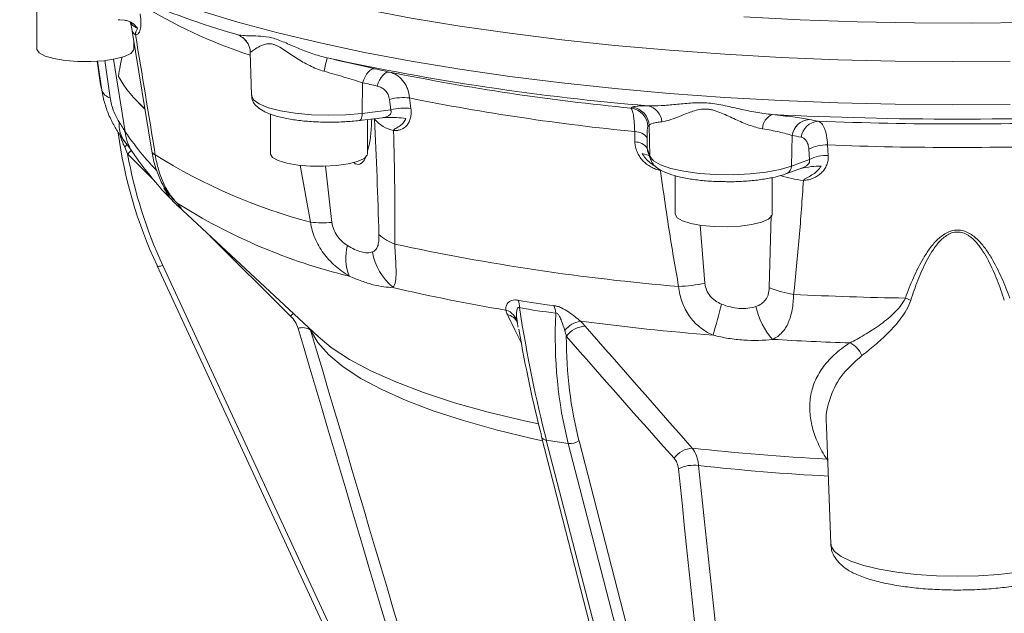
# Model space of a CAD drawing. Header units: millimetres. Extents: x 145 to 345, y -96 to 519.
# Tile 2 of 12: x 148 to 250, y 8 to 69. Entities that reach past the tile are written whole.
import ezdxf

# ---------------------------------------------------------------- set-up
doc = ezdxf.new("R2010")
doc.units = ezdxf.units.MM

msp = doc.modelspace()

# ---------------------------------------------------------------- linework, layer by layer
at = {"color": 7, "linetype": 'Continuous', "lineweight": 15}
for p, q in [((149.96, 70.53), (149.96, 66.47)), ((158.36, 69.47), (158.5, 69.46)), ((158.5, 69.49), (159.01, 69.43)), ((159.79, 68.32), (161.8, 55.95)), ((159.96, 66.47), (159.96, 67.26)), ((171.95, 66.13), (172.07, 61.71)), ((156.19, 65.22), (156.54, 62.77)), ((183.52, 63), (183.49, 59.84)), ((156.54, 62.77), (156.65, 62.23)), ((156.84, 61.33), (156.65, 62.23)), ((160.45, 60.93), (161.1, 60.29)), ((186.42, 60.2), (186.29, 61.28)), ((188.36, 61.43), (188.5, 60.35)), ((183.49, 59.84), (186.42, 60.2)), ((174.03, 59.78), (174.03, 55.68)), ((183.18, 59.11), (185.57, 59.4)), ((184.03, 55.68), (184.03, 59.21)), ((185.57, 59.4), (185.56, 59.4)), ((211.57, 56.9), (211.55, 57.96)), ((213.03, 58.59), (213.12, 55.42)), ((212.82, 57.31), (212.84, 56.25)), ((227.76, 57.57), (227.69, 54.4)), ((212.84, 56.25), (213.12, 55.42)), ((212.88, 55.99), (213.17, 55.14)), ((229.55, 55.09), (229.48, 56.16)), ((231.41, 56.59), (231.47, 55.52)), ((212.32, 55.7), (213.04, 55.52)), ((227.69, 54.4), (229.55, 55.09)), ((227.21, 53.64), (228.82, 54.23)), ((215.72, 53.42), (215.72, 49.45)), ((225.72, 49.45), (225.72, 53.23)), ((164.48, 50.31), (178.95, 36.85)), ((162.34, 44.17), (162.35, 44.14)), ((162.35, 44.14), (200.91, -39.05)), ((162.94, 44.18), (196.35, -27.88)), ((178.87, 36.93), (178.95, 36.85)), ((231.29, 27.57), (231.73, 15.52)), ((201.93, 26.54), (219.57, -41.66)), ((204.69, 25.86), (202.44, 26.19)), ((202.44, 26.19), (221.76, -48.49)), ((224.01, -48.83), (204.69, 25.86)), ((205.81, 26.13), (222.51, -38.45))]:
    msp.add_line(p, q, dxfattribs=at)
at = {"color": 8, "linetype": 'Continuous', "lineweight": 15}
for p, q in [((171.96, 66.14), (171.98, 66.13)), ((156.65, 62.23), (156.22, 65.24)), ((156.97, 65.29), (157.52, 61.43)), ((159.07, 57.93), (157.88, 65.42)), ((162.1, 52.9), (159.32, 55.67)), ((178.16, 48.63), (177.09, 54.51)), ((179.69, 54.4), (180.35, 48.61)), ((225.41, 41.88), (225.59, 49.36)), ((218.29, 48.33), (218.78, 42.34)), ((176.1, 38.95), (167.75, 47.27)), ((231.41, 24.25), (231.32, 24.25)), ((231.42, 24.01), (231.32, 24.25))]:
    msp.add_line(p, q, dxfattribs=at)
at = {"color": 7, "linetype": 'Continuous', "lineweight": 15, "flags": 128}
for points in [[(148.2, 84.35), (149.91, 82.89), (151.94, 81.44), (154.3, 80.04), (156.98, 78.67), (159.97, 77.35), (163.26, 76.07), (166.83, 74.85), (170.68, 73.68), (174.79, 72.57), (179.14, 71.53), (183.72, 70.56), (188.52, 69.66), (193.52, 68.83), (198.69, 68.09), (204.03, 67.42), (209.51, 66.84), (215.12, 66.34), (220.83, 65.93), (226.62, 65.6), (232.48, 65.37), (238.38, 65.22), (244.3, 65.17), (250.23, 65.21)], [(156.86, 65.27), (155.54, 65.19), (154.18, 65.19), (152.88, 65.3), (151.73, 65.48), (150.82, 65.75), (150.22, 66.06), (149.97, 66.41), (149.96, 66.47)], [(159.96, 66.47), (159.94, 66.36), (159.64, 66.01), (158.99, 65.7), (158.04, 65.45), (156.86, 65.27)], [(183.52, 63), (183.64, 63.32), (183.77, 63.61), (183.93, 63.87), (184.1, 64.09), (184.28, 64.26), (184.46, 64.38), (184.63, 64.43), (184.8, 64.43)], [(185.01, 62.66), (185.13, 62.98), (185.26, 63.27), (185.42, 63.53), (185.59, 63.75), (185.76, 63.92), (185.94, 64.04), (186.12, 64.09), (186.29, 64.09)], [(182.99, 54.89), (182.02, 54.64), (180.82, 54.47), (179.5, 54.39), (178.14, 54.41), (176.84, 54.52), (175.71, 54.71), (174.83, 54.98), (174.25, 55.3), (174.04, 55.65), (174.03, 55.68)], [(184.03, 55.68), (184, 55.54), (183.67, 55.19), (182.99, 54.89)], [(213.12, 55.42), (213.47, 54.96), (214.19, 54.54), (215.26, 54.17), (216.61, 53.88), (218.19, 53.66), (219.91, 53.54), (221.69, 53.52), (223.43, 53.61), (225.07, 53.79), (226.51, 54.06), (227.69, 54.4)], [(213.12, 55.42), (213.14, 55.23), (213.17, 55.14)], [(225.72, 49.45), (225.68, 49.28), (225.31, 48.94), (224.61, 48.64), (223.61, 48.39), (222.41, 48.23), (221.07, 48.16), (219.72, 48.18), (218.43, 48.3), (217.32, 48.5), (216.46, 48.78), (215.91, 49.1), (215.72, 49.45), (215.72, 49.45)], [(201.93, 26.71), (201.92, 26.62), (201.93, 26.54)]]:
    msp.add_lwpolyline(points, dxfattribs=at)
at = {"color": 8, "linetype": 'Continuous', "lineweight": 15, "flags": 128}
for points in [[(148.2, 79.91), (149.91, 78.44), (151.94, 77), (154.3, 75.6), (156.98, 74.23), (159.97, 72.9), (163.26, 71.63), (166.83, 70.4), (170.68, 69.24), (174.79, 68.13), (179.14, 67.09), (183.72, 66.12), (188.52, 65.22), (193.52, 64.39), (198.69, 63.64), (204.03, 62.98), (209.51, 62.39), (215.12, 61.89), (220.83, 61.48), (226.62, 61.16), (232.48, 60.93), (238.38, 60.78), (244.3, 60.73), (250.23, 60.77)], [(222.78, 69.78), (228.59, 69.48), (234.45, 69.28), (240.36, 69.17), (246.27, 69.14), (252.19, 69.21)], [(172.07, 61.71), (172.07, 61.71), (172.28, 61.25), (172.88, 60.82), (173.83, 60.43), (175.08, 60.1), (176.59, 59.86), (178.26, 59.7), (180.03, 59.65), (181.8, 59.7), (183.49, 59.84)], [(183.49, 59.84), (183.48, 59.66), (183.45, 59.5), (183.41, 59.36), (183.36, 59.25), (183.3, 59.17), (183.22, 59.12), (183.18, 59.11)], [(159.25, 56.63), (159.15, 56.5), (159.02, 56.36)], [(163.85, 51.18), (164.03, 50.99), (164.42, 50.61)], [(162.35, 44.14), (162.35, 44.13), (162.39, 44.11), (162.44, 44.09), (162.51, 44.09), (162.6, 44.1), (162.7, 44.12), (162.82, 44.15), (162.94, 44.18)], [(176.4, 39.23), (176.28, 39.12), (176.1, 38.95)], [(178.16, 37.52), (178.92, 36.24), (180.04, 34.99), (181.51, 33.75), (183.34, 32.55), (185.5, 31.39), (187.99, 30.27), (190.8, 29.21), (193.91, 28.2), (197.29, 27.25), (200.94, 26.37), (202.04, 26.13)], [(178.95, 36.85), (180.29, 35.74), (182.16, 34.51), (184.37, 33.32), (186.93, 32.18), (189.8, 31.09), (192.99, 30.05), (196.46, 29.08), (200.2, 28.18), (201.64, 27.87)], [(231.73, 15.52), (231.76, 15.3), (232.11, 14.74), (232.8, 14.21), (233.82, 13.72), (235.14, 13.27), (236.73, 12.89), (238.55, 12.58), (240.53, 12.35), (242.63, 12.22), (244.79, 12.17), (246.96, 12.22), (249.06, 12.35), (251.04, 12.58), (252.86, 12.89), (254.45, 13.27), (255.77, 13.72), (256.79, 14.21), (257.48, 14.74), (257.83, 15.3), (257.86, 15.52)]]:
    msp.add_lwpolyline(points, dxfattribs=at)
at = {"color": 7, "linetype": 'Continuous', "lineweight": 15}
for centre, radius, start, end in [((195.98, 156.02), 91.65, 246.9773, 253.8505), ((24.42, 100.3), 159.28, 346.8922, 347.402), ((233.68, 312.71), 252.94, 257.714, 265.2884), ((234.16, 299.37), 240.09, 258.4992, 264.5032), ((168.94, 69.52), 12.08, 209.0836, 229.3219), ((157.88, 62.7), 1.32, 200.5718, 254.1123), ((187.7, 56.18), 5.29, 82.7951, 105.4924), ((234.43, 290.4), 233.56, 258.6239, 264.3785), ((187.84, 55.1), 5.29, 82.8071, 105.4923), ((210.9, 58.39), 2.01, 2.9913, 82.5967), ((211.03, 58.48), 2.01, 2.998, 82.732), ((212.5, 58.82), 1.85, 4.9866, 77.4092), ((187.52, 61.63), 3.65, 220.5531, 257.0806), ((226.38, 58.19), 1.68, 113.4057, 177.6005), ((244.79, 436.62), 377.37, 267.1019, 272.8981), ((229.65, 57.3), 1.91, 94.4341, 172.0042), ((230.59, 57.13), 1.91, 94.581, 172.0301), ((244.79, 416.73), 357.98, 267.7011, 272.2989), ((211.61, 56.5), 1.46, 33.6295, 91.9938), ((211.62, 55.44), 1.46, 33.6169, 91.9789), ((231.28, 52.61), 3.98, 88.144, 116.887), ((244.79, 404.54), 348.21, 267.7964, 272.2036), ((193.25, 105.36), 58.7, 238.029, 255.1082), ((231.35, 51.54), 3.98, 88.1553, 116.8904), ((167.66, 54.3), 5.08, 205.1181, 227.0395), ((195.91, 100.19), 58.74, 237.5769, 256.4459), ((179.36, 60.22), 11.65, 264.105, 274.8855), ((188.24, 50.6), 4.44, 226.9296, 251.5797), ((186.79, 44.96), 5, 165.112, 201.8867), ((234.84, 267.66), 226.42, 257.7582, 265.2442), ((190.67, 46.69), 6.24, 190.3111, 229.7337), ((226.37, 208.93), 171.67, 256.6188, 260.5795), ((215.47, 58.74), 16.73, 272.0663, 281.4216), ((229.82, 53.12), 12.07, 248.5939, 260.9405), ((197.16, 39.85), 2.51, 359.9501, 17.4447), ((244.64, 374.01), 333.23, 267.1233, 269.1019), ((237.8, 35.99), 5.09, 64.6114, 71.4442), ((197.79, 37.95), 1.71, 9.3163, 73.6887), ((200.84, 39.06), 2.58, 4.9309, 22.4907), ((117.64, 66.99), 106.29, 343.6135, 345.4018), ((231.52, 41.65), 7.69, 192.7917, 221.3726), ((177.36, 36.4), 1.38, 54.4917, 110.7061), ((206.33, 35.94), 2.52, 98.4454, 141.9221), ((206.53, 35.42), 2.5, 91.6921, 144.3111), ((240.61, 302.77), 266.59, 262.5309, 265.4837), ((244.36, 351.83), 315.81, 266.6218, 268.0678), ((232.63, 33.94), 2.51, 22.7298, 64.509), ((204.89, 27.45), 1.61, 262.866, 304.6455), ((217.65, 22.87), 2.51, 93.7845, 144.494), ((243.12, 254.69), 230.75, 263.6217, 267.0694), ((217.65, 19.93), 3.68, 82.5203, 115.8281)]:
    msp.add_arc(centre, radius, start, end, dxfattribs=at)
at = {"color": 8, "linetype": 'Continuous', "lineweight": 15}
for centre, radius, start, end in [((189.13, 117.68), 54.63, 238.3175, 251.675), ((160.33, 68.47), 0.56, 196.2375, 249.165), ((169.97, 66.06), 1.99, 2.2742, 53.836), ((161.7, 58.81), 3.27, 176.9764, 216.2126), ((163.49, 58.35), 4.44, 185.5214, 214.7184), ((170.51, 43.81), 16.3, 131.4616, 133.3366), ((162.36, 56.1), 0.572, 195.7935, 250.833), ((226.89, 54.37), 0.795, 293.8705, 2.681), ((230.29, 65.24), 12.38, 252.4068, 263.6113), ((198.1, 37.62), 1.54, 28.056, 77.1693), ((202.46, 26.77), 0.573, 203.0283, 268.406), ((243.17, 248.91), 226.72, 263.659, 267.044)]:
    msp.add_arc(centre, radius, start, end, dxfattribs=at)
at = {"color": 7, "linetype": 'Continuous', "lineweight": 15}
for centre, major_axis, ratio, start_param, end_param in [((235.03, -397.67), (-74.98, 465.37), 0.038711, 0.088451, 0.126094), ((207.98, 59.29), (45.84, -22.39), 0.891509, 3.674205, 3.973269), ((207.67, 58.91), (44.89, -22.08), 0.889796, 3.717672, 3.975167), ((209.82, 58.47), (-3.44, 51), 0.237628, 1.928482, 2.239818), ((242.96, 53.51), (25.98, 45.03), 0.663688, 2.23607, 2.547406), ((208.85, 58.38), (-3.56, 50.01), 0.232659, 1.982501, 2.239996), ((243.61, 53.19), (25.95, 43.96), 0.665599, 2.297802, 2.555297)]:
    msp.add_ellipse(centre, major_axis=major_axis, ratio=ratio, start_param=start_param, end_param=end_param, dxfattribs=at)
for points, knots in [([(160.61, 70.09), (160.63, 69.93), (160.65, 69.77), (160.68, 69.46), (160.68, 69.31), (160.69, 69.04), (160.68, 68.91), (160.66, 68.67), (160.64, 68.56), (160.59, 68.37), (160.56, 68.29), (160.5, 68.15), (160.46, 68.09), (160.33, 67.96), (160.23, 67.93), (160.13, 67.95)], [0, 0, 0, 0, 0.125, 0.125, 0.25, 0.25, 0.375, 0.375, 0.5, 0.5, 0.625, 0.625, 0.75, 0.75, 1, 1, 1, 1]), ([(159.01, 69.43), (159.14, 69.41), (159.27, 69.38), (159.52, 69.3), (159.64, 69.24), (159.99, 69.03), (160.18, 68.83), (160.33, 68.61)], [0, 0, 0, 0, 0.25, 0.25, 0.5, 0.5, 1, 1, 1, 1]), ([(159.59, 69.19), (159.61, 69.14), (159.68, 68.86), (159.75, 68.56), (159.8, 68.25), (159.81, 68.19)], [0, 0, 0, 0, 0.158615, 0.830655, 1, 1, 1, 1]), ([(160.33, 68.61), (160.29, 68.49), (160.25, 68.4), (160.19, 68.27), (160.17, 68.23), (160.14, 68.15), (160.14, 68.12), (160.13, 68.04), (160.13, 68), (160.13, 67.95)], [0, 0, 0, 0, 0.5, 0.5, 0.75, 0.75, 0.875, 0.875, 1, 1, 1, 1]), ([(170.48, 67.99), (170.68, 67.92), (170.91, 67.89), (171.43, 67.84), (171.71, 67.83), (172.34, 67.82), (172.67, 67.81), (173.39, 67.77), (173.78, 67.72), (174.59, 67.51), (175.02, 67.34), (175.91, 66.98), (176.36, 66.77), (177.3, 66.38), (177.79, 66.19), (178.8, 65.84), (179.32, 65.69), (179.86, 65.56)], [0, 0, 0, 0, 0.125, 0.125, 0.25, 0.25, 0.375, 0.375, 0.5, 0.5, 0.625, 0.625, 0.75, 0.75, 0.875, 0.875, 1, 1, 1, 1]), ([(170.57, 67.95), (170.61, 67.94), (170.81, 67.91), (170.99, 67.77), (171.14, 67.65)], [0, 0, 0, 0, 0.194015, 1, 1, 1, 1]), ([(171.14, 67.68), (171.16, 67.66), (171.25, 67.61), (171.52, 67.36), (171.8, 66.89), (171.97, 66.42), (171.94, 66.16), (171.93, 66.13)], [0, 0, 0, 0, 0.047402, 0.274744, 0.591638, 0.946231, 1, 1, 1, 1]), ([(179.55, 64.18), (179.03, 64.33), (178.55, 64.53), (177.6, 64.99), (177.15, 65.26), (176.29, 65.81), (175.87, 66.1), (175.26, 66.5), (175.06, 66.63), (174.76, 66.78), (174.66, 66.83), (174.47, 66.91), (174.37, 66.94), (174.09, 67.01), (173.92, 67.02), (173.6, 67), (173.45, 66.96), (173.05, 66.82), (172.82, 66.7), (172.45, 66.47), (172.3, 66.36), (172.07, 66.2), (171.99, 66.15), (171.96, 66.14)], [0, 0, 0, 0, 0.125, 0.125, 0.25, 0.25, 0.375, 0.375, 0.4375, 0.4375, 0.46875, 0.46875, 0.5, 0.5, 0.5625, 0.5625, 0.625, 0.625, 0.75, 0.75, 0.875, 0.875, 1, 1, 1, 1]), ([(179.86, 65.56), (180.73, 65.36), (181.57, 65.17), (182.82, 64.88), (183.23, 64.79), (184.03, 64.61), (184.42, 64.52), (184.8, 64.43)], [0, 0, 0, 0, 0.5, 0.5, 0.75, 0.75, 1, 1, 1, 1]), ([(183.52, 63), (183.22, 63.09), (182.91, 63.19), (182.26, 63.39), (181.93, 63.49), (180.93, 63.78), (180.25, 63.98), (179.55, 64.18)], [0, 0, 0, 0, 0.25, 0.25, 0.5, 0.5, 1, 1, 1, 1]), ([(186.29, 64.09), (186.56, 64.03), (186.81, 63.92), (187.17, 63.69), (187.28, 63.61), (187.49, 63.41), (187.59, 63.31), (187.77, 63.07), (187.86, 62.95), (188.01, 62.68), (188.08, 62.54), (188.25, 62.1), (188.33, 61.77), (188.36, 61.43)], [0, 0, 0, 0, 0.25, 0.25, 0.375, 0.375, 0.5, 0.5, 0.625, 0.625, 0.75, 0.75, 1, 1, 1, 1]), ([(186.29, 61.28), (186.26, 61.46), (186.21, 61.62), (186.07, 61.93), (185.97, 62.07), (185.75, 62.31), (185.61, 62.41), (185.33, 62.56), (185.17, 62.62), (185.01, 62.66)], [0, 0, 0, 0, 0.25, 0.25, 0.5, 0.5, 0.75, 0.75, 1, 1, 1, 1]), ([(156.83, 61.33), (156.96, 60.89), (157.2, 60.02), (157.78, 58.81), (158.41, 57.77), (158.86, 57.14), (159.06, 56.88), (159.07, 56.87)], [0, 0, 0, 0, 0.2618975, 0.5224359, 0.7639893, 0.993051, 1, 1, 1, 1]), ([(157.52, 61.43), (157.55, 61.21), (157.6, 60.99), (157.71, 60.55), (157.79, 60.33), (157.95, 59.91), (158.04, 59.7), (158.24, 59.32), (158.34, 59.15), (158.43, 58.99)], [0, 0, 0, 0, 0.25, 0.25, 0.5, 0.5, 0.75, 0.75, 1, 1, 1, 1]), ([(172.11, 61.72), (172.1, 61.62), (172.08, 61.29), (172.36, 60.81), (172.81, 60.36), (173.48, 59.96), (174.43, 59.6), (175.68, 59.3), (177.09, 59.08), (178.59, 58.96), (180.14, 58.92), (181.71, 58.96), (182.69, 59.06), (183.18, 59.11)], [0, 0, 0, 0, 0.031852, 0.100834, 0.171644, 0.259255, 0.370247, 0.480141, 0.585653, 0.689249, 0.792059, 0.894675, 1, 1, 1, 1]), ([(212.91, 60.62), (213.35, 60.6), (213.81, 60.61), (214.76, 60.67), (215.25, 60.71), (216.26, 60.81), (216.77, 60.87), (217.84, 60.94), (218.39, 60.96), (219.51, 60.88), (220.07, 60.79), (221.2, 60.56), (221.76, 60.43), (222.89, 60.18), (223.45, 60.06), (224.58, 59.86), (225.15, 59.78), (225.72, 59.74)], [0, 0, 0, 0, 0.125, 0.125, 0.25, 0.25, 0.375, 0.375, 0.5, 0.5, 0.625, 0.625, 0.75, 0.75, 0.875, 0.875, 1, 1, 1, 1]), ([(188.5, 60.35), (188.52, 60.18), (188.53, 60.01), (188.52, 59.69), (188.49, 59.53), (188.42, 59.24), (188.37, 59.1), (188.25, 58.84), (188.18, 58.73), (187.92, 58.42), (187.71, 58.27), (187.35, 58.13), (187.23, 58.1), (186.97, 58.06), (186.83, 58.06), (186.7, 58.07)], [0, 0, 0, 0, 0.125, 0.125, 0.25, 0.25, 0.375, 0.375, 0.5, 0.5, 0.75, 0.75, 0.875, 0.875, 1, 1, 1, 1]), ([(211.55, 57.96), (211.54, 58.3), (211.52, 58.61), (211.49, 59.04), (211.47, 59.17), (211.44, 59.42), (211.43, 59.54), (211.39, 59.75), (211.37, 59.84), (211.33, 60.01), (211.31, 60.08), (211.25, 60.27), (211.2, 60.35), (211.16, 60.38)], [0, 0, 0, 0, 0.25, 0.25, 0.375, 0.375, 0.5, 0.5, 0.625, 0.625, 0.75, 0.75, 1, 1, 1, 1]), ([(211.28, 60.47), (211.35, 60.53), (211.51, 60.56), (211.92, 60.6), (212.08, 60.61), (212.46, 60.62), (212.67, 60.62), (212.91, 60.62)], [0, 0, 0, 0, 0.5, 0.5, 0.75, 0.75, 1, 1, 1, 1]), ([(224.7, 58.26), (224.24, 58.34), (223.78, 58.47), (222.85, 58.81), (222.38, 59.01), (221.45, 59.44), (220.98, 59.67), (220.24, 59.97), (219.99, 60.07), (219.62, 60.18), (219.49, 60.21), (219.23, 60.26), (219.1, 60.28), (218.72, 60.3), (218.47, 60.28), (217.99, 60.2), (217.76, 60.14), (217.11, 59.93), (216.71, 59.76), (215.96, 59.45), (215.6, 59.31), (214.94, 59.09), (214.63, 59.01), (214.35, 58.98)], [0, 0, 0, 0, 0.125, 0.125, 0.25, 0.25, 0.375, 0.375, 0.4375, 0.4375, 0.46875, 0.46875, 0.5, 0.5, 0.5625, 0.5625, 0.625, 0.625, 0.75, 0.75, 0.875, 0.875, 1, 1, 1, 1]), ([(184.46, 59.26), (184.44, 58.93), (184.41, 58.07), (184.3, 56.96), (184.1, 56.25), (184.03, 56)], [0, 0, 0, 0, 0.290219, 0.742937, 1, 1, 1, 1]), ([(185.56, 59.39), (186.05, 59.41), (186.87, 59.44), (187.65, 59.36), (187.97, 59.33)], [0, 0, 0, 0, 0.585365, 1, 1, 1, 1]), ([(187.97, 59.33), (187.91, 59.18), (187.83, 59.03), (187.64, 58.78), (187.53, 58.68), (187.29, 58.5), (187.16, 58.43), (186.97, 58.32), (186.91, 58.28), (186.79, 58.19), (186.74, 58.15), (186.7, 58.07)], [0, 0, 0, 0, 0.25, 0.25, 0.5, 0.5, 0.75, 0.75, 0.875, 0.875, 1, 1, 1, 1]), ([(214.35, 58.98), (214.15, 58.96), (213.98, 58.94), (213.68, 58.89), (213.54, 58.86), (213.22, 58.76), (213.08, 58.68), (213.03, 58.59)], [0, 0, 0, 0, 0.25, 0.25, 0.5, 0.5, 1, 1, 1, 1]), ([(225.72, 59.74), (226.49, 59.65), (227.19, 59.56), (228.15, 59.43), (228.45, 59.39), (229.01, 59.3), (229.27, 59.25), (229.51, 59.21)], [0, 0, 0, 0, 0.5, 0.5, 0.75, 0.75, 1, 1, 1, 1]), ([(230.44, 59.04), (230.57, 59), (230.69, 58.92), (230.86, 58.73), (230.91, 58.65), (231.01, 58.48), (231.05, 58.39), (231.14, 58.17), (231.18, 58.06), (231.25, 57.81), (231.28, 57.67), (231.36, 57.24), (231.39, 56.93), (231.41, 56.59)], [0, 0, 0, 0, 0.25, 0.25, 0.375, 0.375, 0.5, 0.5, 0.625, 0.625, 0.75, 0.75, 1, 1, 1, 1]), ([(186.7, 58.07), (186.76, 56.11), (186.8, 54.15), (186.85, 50.26), (186.85, 48.32), (186.83, 46.38)], [0, 0, 0, 0, 0.5, 0.5, 1, 1, 1, 1]), ([(212.9, 58.49), (212.89, 58.48), (212.88, 58.45), (212.85, 58.34), (212.84, 58.26), (212.83, 58.05), (212.82, 57.93), (212.82, 57.65), (212.82, 57.49), (212.82, 57.31)], [0, 0, 0, 0, 0.25, 0.25, 0.5, 0.5, 0.75, 0.75, 1, 1, 1, 1]), ([(227.76, 57.57), (227.57, 57.63), (227.36, 57.69), (226.91, 57.81), (226.67, 57.87), (225.9, 58.04), (225.33, 58.16), (224.7, 58.26)], [0, 0, 0, 0, 0.25, 0.25, 0.5, 0.5, 1, 1, 1, 1]), ([(159.06, 56.88), (159.22, 56.67), (159.54, 56.26), (159.74, 55.97), (159.84, 55.82)], [0, 0, 0, 0, 0.494197, 1, 1, 1, 1]), ([(214.2, 53.96), (214.03, 53.99), (213.87, 54.04), (213.53, 54.16), (213.37, 54.24), (213.06, 54.41), (212.91, 54.51), (212.62, 54.74), (212.49, 54.86), (212.24, 55.13), (212.13, 55.27), (211.94, 55.57), (211.85, 55.73), (211.72, 56.06), (211.67, 56.22), (211.59, 56.56), (211.57, 56.73), (211.57, 56.9)], [0, 0, 0, 0, 0.125, 0.125, 0.25, 0.25, 0.375, 0.375, 0.5, 0.5, 0.625, 0.625, 0.75, 0.75, 0.875, 0.875, 1, 1, 1, 1]), ([(229.48, 56.16), (229.46, 56.33), (229.44, 56.5), (229.35, 56.79), (229.29, 56.91), (229.15, 57.13), (229.07, 57.21), (228.89, 57.34), (228.79, 57.38), (228.69, 57.4)], [0, 0, 0, 0, 0.25, 0.25, 0.5, 0.5, 0.75, 0.75, 1, 1, 1, 1]), ([(159.85, 55.83), (159.92, 55.73), (160.53, 54.81), (161.77, 53.26), (163.04, 51.72), (163.81, 51.02), (163.94, 50.9)], [0, 0, 0, 0, 0.053843, 0.468942, 0.909457, 1, 1, 1, 1]), ([(161.81, 55.94), (161.9, 55.46), (162.09, 54.47), (162.62, 53.09), (163.19, 51.99), (163.69, 51.4), (163.87, 51.2)], [0, 0, 0, 0, 0.26704, 0.546014, 0.842683, 1, 1, 1, 1]), ([(212.84, 56.25), (212.84, 56.21), (212.84, 56.13), (212.87, 56.04), (212.88, 55.99)], [0, 0, 0, 0, 0.538141, 1, 1, 1, 1]), ([(162.17, 55.56), (162.25, 55.03), (162.36, 54.53), (162.57, 53.81), (162.65, 53.57), (162.82, 53.11), (162.91, 52.89), (163.2, 52.26), (163.42, 51.87), (163.9, 51.18), (164.15, 50.87), (164.42, 50.61)], [0, 0, 0, 0, 0.25, 0.25, 0.375, 0.375, 0.5, 0.5, 0.75, 0.75, 1, 1, 1, 1]), ([(183.92, 55.55), (183.92, 55.53), (183.86, 55.29), (183.67, 54.97), (183.39, 54.66), (183.09, 54.57), (182.82, 54.62), (182.65, 54.75), (182.58, 54.8)], [0, 0, 0, 0, 0.019353, 0.359422, 0.583042, 0.736567, 0.891327, 1, 1, 1, 1]), ([(213.17, 55.14), (213.25, 54.97), (213.42, 54.59), (213.91, 54.17), (214.61, 53.77), (215.61, 53.42), (216.89, 53.13), (218.32, 52.93), (219.66, 52.82), (220.51, 52.82), (220.85, 52.81)], [0, 0, 0, 0, 0.085708, 0.186641, 0.31237, 0.468407, 0.619252, 0.764642, 0.907692, 1, 1, 1, 1]), ([(231.47, 55.52), (231.49, 55.35), (231.48, 55.19), (231.43, 54.86), (231.39, 54.7), (231.27, 54.39), (231.19, 54.24), (231.01, 53.97), (230.9, 53.84), (230.54, 53.49), (230.25, 53.3), (229.77, 53.1), (229.61, 53.05), (229.26, 52.97), (229.09, 52.95), (228.92, 52.94)], [0, 0, 0, 0, 0.125, 0.125, 0.25, 0.25, 0.375, 0.375, 0.5, 0.5, 0.75, 0.75, 0.875, 0.875, 1, 1, 1, 1]), ([(216.07, 42.01), (215.71, 44), (215.37, 45.99), (214.76, 49.97), (214.47, 51.97), (214.2, 53.96)], [0, 0, 0, 0, 0.5, 0.5, 1, 1, 1, 1]), ([(228.65, 54.17), (229, 54.24), (229.63, 54.37), (230.4, 54.4), (230.74, 54.42)], [0, 0, 0, 0, 0.562824, 1, 1, 1, 1]), ([(230.74, 54.42), (230.64, 54.25), (230.52, 54.09), (230.24, 53.81), (230.09, 53.69), (229.76, 53.47), (229.58, 53.37), (229.31, 53.23), (229.22, 53.18), (229.06, 53.08), (228.98, 53.02), (228.92, 52.94)], [0, 0, 0, 0, 0.25, 0.25, 0.5, 0.5, 0.75, 0.75, 0.875, 0.875, 1, 1, 1, 1]), ([(220.85, 52.81), (221.03, 52.81), (221.72, 52.79), (222.93, 52.85), (224.4, 52.99), (225.74, 53.21), (226.65, 53.44), (227.1, 53.6), (227.21, 53.64)], [0, 0, 0, 0, 0.07419, 0.285632, 0.497536, 0.710876, 0.927396, 1, 1, 1, 1]), ([(228.92, 52.94), (228.79, 50.97), (228.65, 49.01), (228.32, 45.1), (228.14, 43.14), (227.91, 41.19)], [0, 0, 0, 0, 0.5, 0.5, 1, 1, 1, 1]), ([(163.85, 51.19), (163.85, 51.19), (163.93, 51.09), (164, 51.01), (163.99, 51.01), (163.99, 51.01)], [0, 0, 0, 0, 0.010186, 0.735799, 1, 1, 1, 1]), ([(164.49, 50.31), (164.47, 50.33), (164.41, 50.38), (164.29, 50.5), (164.2, 50.58)], [0, 0, 0, 0, 0.2500495, 1, 1, 1, 1]), ([(182.15, 43.09), (181.89, 43.25), (181.63, 43.41), (181.15, 43.77), (180.91, 43.95), (180.24, 44.54), (179.83, 44.98), (179.14, 45.93), (178.85, 46.44), (178.4, 47.5), (178.25, 48.06), (178.16, 48.63)], [0, 0, 0, 0, 0.125, 0.125, 0.25, 0.25, 0.5, 0.5, 0.75, 0.75, 1, 1, 1, 1]), ([(180.35, 48.61), (180.38, 48.37), (180.45, 48.13), (180.63, 47.67), (180.75, 47.44), (181.03, 47.03), (181.2, 46.84), (181.56, 46.51), (181.76, 46.36), (181.95, 46.24)], [0, 0, 0, 0, 0.25, 0.25, 0.5, 0.5, 0.75, 0.75, 1, 1, 1, 1]), ([(239.42, 40.81), (239.67, 41.52), (239.95, 42.23), (240.56, 43.61), (240.9, 44.29), (241.49, 45.27), (241.69, 45.59), (242.15, 46.21), (242.39, 46.51), (242.81, 46.92), (242.96, 47.05), (243.27, 47.3), (243.44, 47.41), (243.79, 47.6), (243.98, 47.68), (244.37, 47.79), (244.58, 47.82), (244.99, 47.83), (245.2, 47.8), (245.59, 47.69), (245.78, 47.61), (246.14, 47.42), (246.3, 47.31), (246.62, 47.06), (246.77, 46.93), (247.19, 46.52), (247.43, 46.22), (247.89, 45.6), (248.1, 45.28), (248.69, 44.29), (249.03, 43.61), (249.64, 42.23), (249.92, 41.53), (250.17, 40.81)], [0, 0, 0, 0, 0.125, 0.125, 0.25, 0.25, 0.3125, 0.3125, 0.375, 0.375, 0.40625, 0.40625, 0.4375, 0.4375, 0.46875, 0.46875, 0.5, 0.5, 0.53125, 0.53125, 0.5625, 0.5625, 0.59375, 0.59375, 0.625, 0.625, 0.6875, 0.6875, 0.75, 0.75, 0.875, 0.875, 1, 1, 1, 1]), ([(184.53, 45.57), (184.65, 45.61), (184.76, 45.68), (184.94, 45.88), (185.01, 46), (185.1, 46.23), (185.12, 46.32), (185.16, 46.5), (185.17, 46.59), (185.2, 46.9), (185.21, 47.12), (185.2, 47.35)], [0, 0, 0, 0, 0.25, 0.25, 0.5, 0.5, 0.625, 0.625, 0.75, 0.75, 1, 1, 1, 1]), ([(249.61, 40.59), (249.39, 41.29), (249.15, 41.98), (248.61, 43.34), (248.31, 44.02), (247.8, 45), (247.61, 45.32), (247.21, 45.95), (246.99, 46.25), (246.49, 46.82), (246.21, 47.08), (245.72, 47.39), (245.54, 47.48), (245.16, 47.6), (244.96, 47.63), (244.57, 47.62), (244.37, 47.59), (244, 47.46), (243.82, 47.36), (243.34, 47.05), (243.06, 46.78), (242.57, 46.22), (242.36, 45.92), (241.96, 45.3), (241.78, 44.98), (241.27, 44), (240.97, 43.33), (240.44, 41.97), (240.2, 41.28), (239.98, 40.59)], [0, 0, 0, 0, 0.125, 0.125, 0.25, 0.25, 0.3125, 0.3125, 0.375, 0.375, 0.4375, 0.4375, 0.46875, 0.46875, 0.5, 0.5, 0.53125, 0.53125, 0.5625, 0.5625, 0.625, 0.625, 0.6875, 0.6875, 0.75, 0.75, 0.875, 0.875, 1, 1, 1, 1]), ([(181.95, 46.24), (182.2, 46.08), (182.45, 45.94), (182.93, 45.72), (183.17, 45.63), (183.62, 45.51), (183.82, 45.49), (184.2, 45.49), (184.38, 45.52), (184.53, 45.57)], [0, 0, 0, 0, 0.25, 0.25, 0.5, 0.5, 0.75, 0.75, 1, 1, 1, 1]), ([(186.83, 46.38), (186.85, 46.11), (186.86, 45.84), (186.89, 45.32), (186.91, 45.06), (186.93, 44.58), (186.94, 44.35), (186.96, 43.91), (186.97, 43.71), (186.97, 43.13), (186.96, 42.81), (186.86, 42.27), (186.78, 42.07), (186.64, 41.93)], [0, 0, 0, 0, 0.125, 0.125, 0.25, 0.25, 0.375, 0.375, 0.5, 0.5, 0.75, 0.75, 1, 1, 1, 1]), ([(186.64, 41.93), (186.06, 41.91), (185.39, 42), (184.24, 42.29), (183.84, 42.42), (183.01, 42.72), (182.59, 42.89), (182.15, 43.09)], [0, 0, 0, 0, 0.5, 0.5, 0.75, 0.75, 1, 1, 1, 1]), ([(219.62, 37), (219.36, 37.12), (219.11, 37.25), (218.65, 37.54), (218.43, 37.69), (217.81, 38.19), (217.45, 38.58), (216.85, 39.43), (216.61, 39.91), (216.25, 40.92), (216.13, 41.46), (216.07, 42.01)], [0, 0, 0, 0, 0.125, 0.125, 0.25, 0.25, 0.5, 0.5, 0.75, 0.75, 1, 1, 1, 1]), ([(218.78, 42.34), (218.81, 42.1), (218.86, 41.87), (219.04, 41.43), (219.16, 41.22), (219.47, 40.85), (219.65, 40.69), (220.05, 40.41), (220.27, 40.29), (220.5, 40.2)], [0, 0, 0, 0, 0.25, 0.25, 0.5, 0.5, 0.75, 0.75, 1, 1, 1, 1]), ([(224.03, 39.95), (224.23, 40.02), (224.42, 40.11), (224.76, 40.34), (224.9, 40.48), (225.08, 40.73), (225.14, 40.82), (225.23, 41), (225.27, 41.1), (225.36, 41.42), (225.4, 41.64), (225.41, 41.88)], [0, 0, 0, 0, 0.25, 0.25, 0.5, 0.5, 0.625, 0.625, 0.75, 0.75, 1, 1, 1, 1]), ([(198.27, 39.58), (198.25, 39.71), (198.26, 39.84), (198.33, 40.09), (198.39, 40.21), (198.54, 40.37), (198.6, 40.42), (198.73, 40.51), (198.81, 40.55), (198.99, 40.61), (199.09, 40.62), (199.31, 40.63), (199.43, 40.62), (199.55, 40.6)], [0, 0, 0, 0, 0.25, 0.25, 0.5, 0.5, 0.625, 0.625, 0.75, 0.75, 0.875, 0.875, 1, 1, 1, 1]), ([(227.91, 41.19), (227.91, 40.92), (227.89, 40.65), (227.84, 40.12), (227.8, 39.87), (227.71, 39.38), (227.66, 39.15), (227.53, 38.71), (227.45, 38.49), (227.2, 37.9), (226.98, 37.56), (226.45, 36.98), (226.13, 36.75), (225.75, 36.57)], [0, 0, 0, 0, 0.125, 0.125, 0.25, 0.25, 0.375, 0.375, 0.5, 0.5, 0.75, 0.75, 1, 1, 1, 1]), ([(233.72, 36.21), (234.2, 36.45), (234.69, 36.72), (235.69, 37.32), (236.2, 37.64), (237.22, 38.37), (237.73, 38.77), (238.44, 39.45), (238.67, 39.69), (239.09, 40.21), (239.28, 40.5), (239.42, 40.81)], [0, 0, 0, 0, 0.25, 0.25, 0.5, 0.5, 0.75, 0.75, 0.875, 0.875, 1, 1, 1, 1]), ([(239.98, 40.59), (239.87, 40.24), (239.71, 39.92), (239.37, 39.3), (239.17, 39.02), (238.56, 38.2), (238.11, 37.7), (237.2, 36.78), (236.74, 36.36), (235.83, 35.58), (235.39, 35.23), (234.95, 34.91)], [0, 0, 0, 0, 0.125, 0.125, 0.25, 0.25, 0.5, 0.5, 0.75, 0.75, 1, 1, 1, 1]), ([(199.67, 39.84), (199.63, 39.86), (199.58, 39.87), (199.52, 39.84), (199.49, 39.82), (199.44, 39.73), (199.42, 39.66), (199.38, 39.45), (199.37, 39.29), (199.38, 38.83), (199.42, 38.53), (199.47, 38.22)], [0, 0, 0, 0, 0.0625, 0.0625, 0.125, 0.125, 0.25, 0.25, 0.5, 0.5, 1, 1, 1, 1]), ([(203.22, 40.05), (203.34, 40.04), (203.47, 40.01), (203.74, 39.93), (203.87, 39.88), (204.26, 39.7), (204.51, 39.55), (204.97, 39.23), (205.18, 39.07), (205.58, 38.75), (205.78, 38.59), (205.95, 38.43)], [0, 0, 0, 0, 0.125, 0.125, 0.25, 0.25, 0.5, 0.5, 0.75, 0.75, 1, 1, 1, 1]), ([(220.5, 40.2), (220.8, 40.08), (221.09, 39.98), (221.7, 39.83), (222.01, 39.77), (222.63, 39.73), (222.92, 39.74), (223.49, 39.81), (223.77, 39.87), (224.03, 39.95)], [0, 0, 0, 0, 0.25, 0.25, 0.5, 0.5, 0.75, 0.75, 1, 1, 1, 1]), ([(176.88, 37.69), (176.81, 37.92), (176.7, 38.15), (176.44, 38.58), (176.28, 38.77), (176.1, 38.95)], [0, 0, 0, 0, 0.5, 0.5, 1, 1, 1, 1]), ([(204.34, 37.49), (204.24, 37.81), (204.14, 38.12), (203.95, 38.61), (203.88, 38.78), (203.75, 39.02), (203.7, 39.1), (203.61, 39.21), (203.57, 39.24), (203.49, 39.29), (203.44, 39.29), (203.4, 39.28)], [0, 0, 0, 0, 0.5, 0.5, 0.75, 0.75, 0.875, 0.875, 0.9375, 0.9375, 1, 1, 1, 1]), ([(199.45, 38.35), (199.45, 38.37), (199.45, 38.38), (199.46, 38.32), (199.46, 38.32)], [0, 0, 0, 0, 0.9955293, 1, 1, 1, 1]), ([(199.46, 38.3), (199.46, 38.27), (199.49, 38.11), (199.52, 37.96), (199.54, 37.84)], [0, 0, 0, 0, 0.188065, 1, 1, 1, 1]), ([(225.75, 36.57), (224.81, 36.45), (223.82, 36.42), (222.25, 36.53), (221.72, 36.59), (220.67, 36.76), (220.14, 36.87), (219.62, 37)], [0, 0, 0, 0, 0.5, 0.5, 0.75, 0.75, 1, 1, 1, 1]), ([(231.32, 24.25), (230.96, 24.79), (230.67, 25.33), (230.18, 26.42), (229.98, 26.95), (229.7, 28.03), (229.62, 28.56), (229.57, 29.36), (229.57, 29.62), (229.59, 30.15), (229.62, 30.41), (229.74, 31.18), (229.88, 31.68), (230.28, 32.66), (230.54, 33.14), (231.04, 33.84), (231.22, 34.08), (231.63, 34.53), (231.84, 34.75), (232.55, 35.4), (233.09, 35.82), (233.72, 36.21)], [0, 0, 0, 0, 0.125, 0.125, 0.25, 0.25, 0.375, 0.375, 0.4375, 0.4375, 0.5, 0.5, 0.625, 0.625, 0.75, 0.75, 0.8125, 0.8125, 0.875, 0.875, 1, 1, 1, 1]), ([(217.48, 25.37), (217.65, 25.15), (217.79, 24.89), (217.95, 24.43), (218, 24.27), (218.08, 23.94), (218.11, 23.76), (218.13, 23.58)], [0, 0, 0, 0, 0.5, 0.5, 0.75, 0.75, 1, 1, 1, 1]), ([(216.05, 23.24), (216.02, 23.46), (215.97, 23.67), (215.82, 24.03), (215.72, 24.19), (215.6, 24.33)], [0, 0, 0, 0, 0.5, 0.5, 1, 1, 1, 1]), ([(231.77, 15.49), (231.78, 15.28), (231.8, 14.77), (232.16, 14.06), (232.71, 13.4), (233.45, 12.83), (234.46, 12.3), (235.79, 11.82), (237.4, 11.42), (239.14, 11.12), (240.99, 10.9), (242.92, 10.78), (244.88, 10.74), (246.84, 10.79), (248.74, 10.92), (250.56, 11.13), (252.24, 11.43), (253.77, 11.81), (255.14, 12.3), (256.2, 12.86), (257.01, 13.52), (257.54, 14.25), (257.84, 14.94), (257.83, 15.37), (257.83, 15.5)], [0, 0, 0, 0, 0.023416, 0.056881, 0.091289, 0.130692, 0.179583, 0.237404, 0.293167, 0.346624, 0.398899, 0.450579, 0.50198, 0.553308, 0.604708, 0.65634, 0.708455, 0.761461, 0.816143, 0.874151, 0.916127, 0.951914, 0.985484, 1, 1, 1, 1])]:
    msp.add_open_spline(points, degree=3, knots=knots, dxfattribs=at)
at = {"color": 8, "linetype": 'Continuous', "lineweight": 15}
for points, knots in [([(160.33, 68.61), (160.21, 68.67), (159.79, 68.86), (159.7, 69.06), (159.63, 69.2)], [0, 0, 0, 0, 0.290113, 1, 1, 1, 1]), ([(185.57, 59.41), (185.6, 59.41), (185.77, 59.41), (186.04, 59.5), (186.3, 59.65), (186.42, 59.81), (186.47, 59.95), (186.47, 60.08), (186.43, 60.17), (186.42, 60.2)], [0, 0, 0, 0, 0.055205, 0.349372, 0.587469, 0.720823, 0.795011, 0.925079, 1, 1, 1, 1]), ([(159.07, 57.93), (159.68, 57.09), (160.79, 55.55), (161.85, 54.44), (162.34, 53.93)], [0, 0, 0, 0, 0.542302, 1, 1, 1, 1]), ([(159.02, 56.36), (158.92, 56.58), (158.77, 56.94), (158.61, 57.37), (158.54, 57.58), (158.52, 57.64)], [0, 0, 0, 0, 0.521603, 0.867048, 1, 1, 1, 1]), ([(213.79, 54.31), (213.64, 54.4), (213.15, 54.72), (212.63, 55.19), (212.37, 55.62), (212.32, 55.7)], [0, 0, 0, 0, 0.259244, 0.865129, 1, 1, 1, 1]), ([(228.82, 54.24), (228.91, 54.28), (229.11, 54.35), (229.35, 54.53), (229.49, 54.7), (229.55, 54.85), (229.57, 54.98), (229.55, 55.06), (229.55, 55.09)], [0, 0, 0, 0, 0.23552, 0.51528, 0.67197, 0.75914, 0.911969, 1, 1, 1, 1]), ([(164.42, 50.61), (164.61, 50.37), (164.91, 50), (164.81, 50.02), (164.59, 50.22), (164.49, 50.31)], [0, 0, 0, 0, 0.514255, 0.773935, 1, 1, 1, 1]), ([(199.88, 36.16), (199.7, 36.53), (199.22, 37.51), (198.74, 38.5), (198.44, 39.12)], [0, 0, 0, 0, 0.37595, 1, 1, 1, 1]), ([(234.95, 34.91), (234.16, 34.21), (232.6, 32.82), (231.56, 30.36), (231.15, 28.6), (231.3, 27.63), (231.31, 27.57)], [0, 0, 0, 0, 0.327335, 0.647669, 0.979112, 1, 1, 1, 1])]:
    msp.add_open_spline(points, degree=3, knots=knots, dxfattribs=at)
at = {"color": 7, "linetype": 'Continuous', "lineweight": 15}
for points in [[(160.13, 67.95), (160.81, 63.82), (161.49, 59.69), (162.17, 55.56)], [(184.8, 64.43), (185.3, 64.32), (185.79, 64.2), (186.29, 64.09)], [(185.01, 62.66), (184.52, 62.77), (184.02, 62.88), (183.52, 63)], [(211.16, 60.38), (211.2, 60.41), (211.24, 60.44), (211.28, 60.47)], [(158.43, 58.99), (158.68, 58.59), (158.89, 58.23), (159.07, 57.93)], [(185.2, 47.35), (185.1, 51.3), (184.94, 55.27), (184.74, 59.25)], [(229.51, 59.21), (229.82, 59.15), (230.13, 59.1), (230.44, 59.04)], [(213.03, 58.59), (212.99, 58.56), (212.95, 58.52), (212.9, 58.49)], [(228.69, 57.4), (228.38, 57.45), (228.07, 57.51), (227.76, 57.57)], [(159.32, 55.67), (159.22, 55.9), (159.12, 56.13), (159.02, 56.36)], [(199.55, 40.6), (200.78, 40.36), (202, 40.18), (203.22, 40.05)], [(198.44, 39.12), (198.36, 39.28), (198.3, 39.43), (198.27, 39.58)], [(203.4, 39.28), (202.16, 39.41), (200.92, 39.6), (199.67, 39.84)], [(196.35, -27.88), (189.85, -6.03), (183.36, 15.83), (176.88, 37.69)], [(205.95, 38.43), (206.14, 38.26), (206.31, 38.09), (206.46, 37.92)], [(206.46, 37.92), (210.12, 33.71), (213.79, 29.53), (217.48, 25.37)], [(178.16, 37.52), (184.65, 15.66), (191.14, -6.2), (197.64, -28.07)], [(204.51, 36.88), (204.46, 37.08), (204.4, 37.29), (204.34, 37.49)], [(215.6, 24.33), (211.88, 28.48), (208.19, 32.67), (204.51, 36.88)], [(218.13, 23.58), (220.29, 3.01), (222.46, -17.56), (224.65, -38.12)], [(222.51, -38.45), (220.35, -17.89), (218.2, 2.67), (216.05, 23.24)]]:
    msp.add_open_spline(points, degree=3, dxfattribs=at)

doc.saveas('drawing.dxf')
